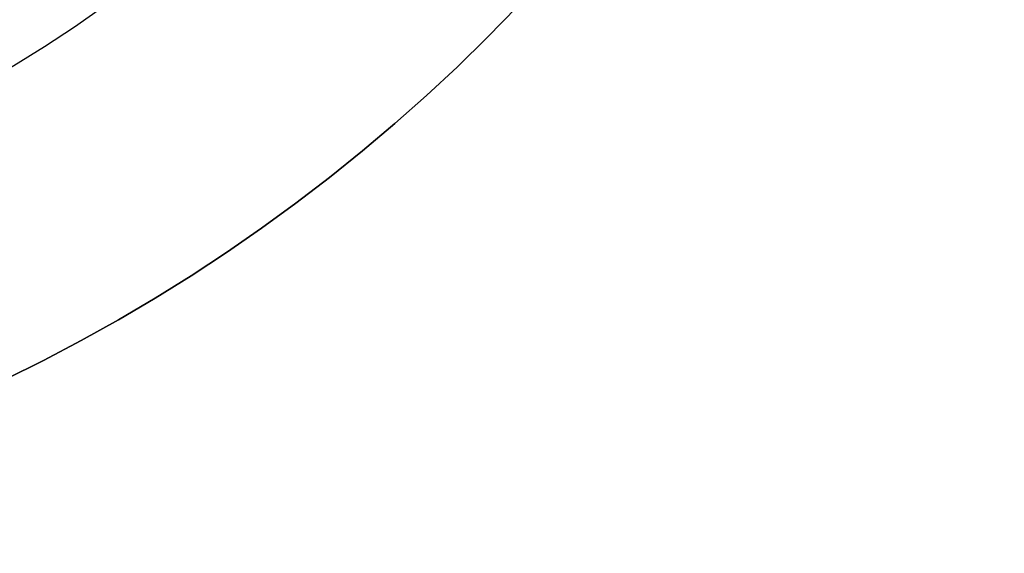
# Model space of a CAD drawing. Header units: centimetres. Extents: x -10.1 to 10.1, y -10.1 to 10.1.
# Tile 222 of 256: x 4.4 to 10.1, y -10.1 to -7. Entities that reach past the tile are written whole.
import ezdxf

# ---------------------------------------------------------------- set-up
doc = ezdxf.new("R2010")
doc.units = ezdxf.units.CM
doc.layers.add('Default', color=7, linetype='Continuous', true_color=0x000000)

msp = doc.modelspace()

# ---------------------------------------------------------------- linework, layer by layer
at = {"layer": 'Default', "extrusion": (0, 0, -1)}
for centre, radius, start, end in [((0, 0, 0.6), 8.5, 90, 270), ((0, 0, 0.15), 8.5, 90, 270), ((0, 0, 0.375), 8.5, 90, 270), ((0, 0, -0.1), 10.05, 180, 0), ((0, 0, 0.3), 10.05, 180, 0)]:
    msp.add_arc(centre, radius, start, end, dxfattribs=at)
at = {"layer": 'Default'}
msp.add_arc((0, 0, -0.7), 10.05, 180, 0, dxfattribs=at)

doc.saveas('drawing.dxf')
